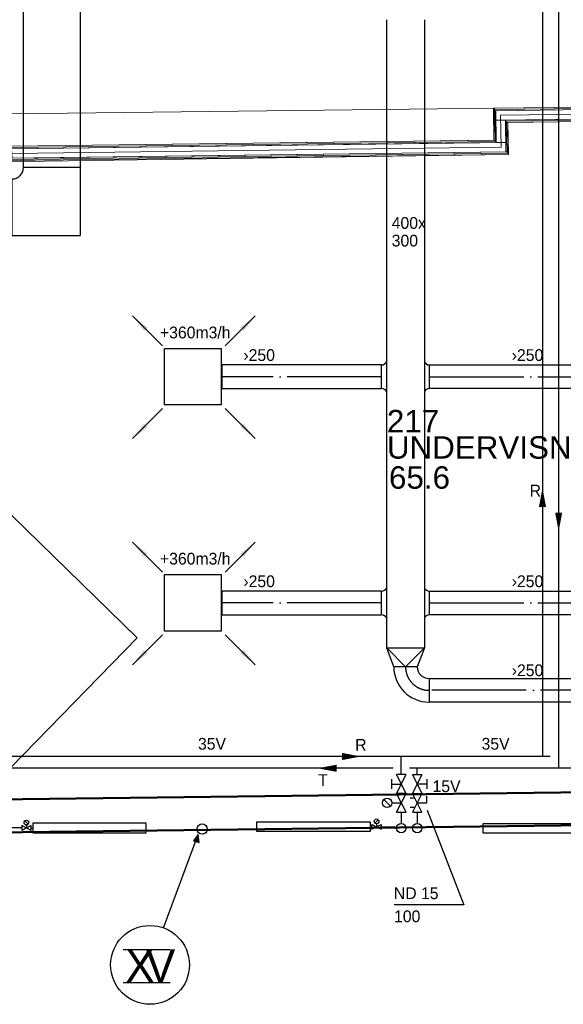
# Model space of a CAD drawing. Header units: millimetres. Extents: x 0 to 83478, y 0 to 53008.
# Tile 46 of 83: x 32069 to 37834, y 4804 to 15252. Entities that reach past the tile are written whole.
import ezdxf
from ezdxf.enums import TextEntityAlignment as Align

# ---------------------------------------------------------------- set-up
doc = ezdxf.new("R2010")
doc.units = ezdxf.units.MM
doc.header["$LTSCALE"] = 50
doc.header["$MEASUREMENT"] = 0
doc.header["$PDMODE"] = 1
doc.linetypes.add('2V-CENT', pattern=[23, 20, -1.5, 0, -1.5])
doc.linetypes.add('V-V', pattern=[2, 1, 1])
doc.layers.get('0').update_dxf_attribs({"linetype": 'CONTINUOUS'})
for name, color, linetype in [('20602A200D001$0$832 Rominfo', 7, 'CONTINUOUS'), ('V060-', 3, 'CONTINUOUS'), ('V061-', 1, 'CONTINUOUS'), ('V070-', 3, 'CONTINUOUS'), ('V071-', 1, 'CONTINUOUS'), ('V090-', 2, 'CONTINUOUS'), ('V091', 1, 'CONTINUOUS'), ('V100-', 6, 'CONTINUOUS'), ('V101', 1, 'CONTINUOUS'), ('V101-', 1, 'CONTINUOUS')]:
    doc.layers.add(name, color=color, linetype=linetype)
for name, color, linetype, lineweight in [('20602A200D001$0$A-DOOR', 31, 'CONTINUOUS', 13), ('20602A200D001$0$A-GENM', 13, 'CONTINUOUS', 9), ('20602A200D001$0$A-WALL', 7, 'CONTINUOUS', 13)]:
    doc.layers.add(name, color=color, linetype=linetype, lineweight=lineweight)
doc.styles.add('20602A200D001$0$Arial', font='arial.ttf', dxfattribs={"height": 238.125})
doc.styles.add('FISO', font='fiso')
doc.styles.add('ISO', font='ISO')
doc.styles.add('SIMPLEX', font='SIMPLEX')

# ---------------------------------------------------------------- blocks, each defined once
blk = doc.blocks.new('VUN')
at = {"color": 0}
blk.add_circle((0, 0), 0.5, dxfattribs=at)
blk = doc.blocks.new('KRBOJ90_P', base_point=(16233.5, 22600))
at = {"color": 0, "linetype": 'ByBlock'}
for p, q in [((16234, 22600.7), (16233, 22600.7)), ((16234, 22600.7), (16234, 22599.5)), ((16232.8, 22599.5), (16232.8, 22600.5)), ((16232.8, 22599.5), (16234, 22599.5))]:
    blk.add_line(p, q, dxfattribs=at)
blk.add_arc((16232.8, 22600.7), 0.2, 270, 360, dxfattribs=at)
blk = doc.blocks.new('2RBOJ90_P', base_point=(16233.5, 22600))
for p in [(16233.5, 22600.7), (16232.8, 22600)]:
    blk.add_point(p)
at = {"color": 0, "linetype": 'ByBlock'}
blk.add_blockref('KRBOJ90_P', (16233.5, 22600), dxfattribs=at)
at = {"style": 'ISO', "flags": 3}
blk.add_attdef('0', (16233.5, 22600), '', height=1, dxfattribs=at)
blk = doc.blocks.new('V420', base_point=(455, 404.5))
blk.add_line((455, 404.5), (464, 404.5))
blk.add_solid([(455, 404.5), (459, 405), (459, 404)])
blk = doc.blocks.new('V421', base_point=(455.5, 404.5))
at = {"rotation": 180}
blk.add_blockref('V420', (464.5, 404.5), dxfattribs=at)
blk = doc.blocks.new('TAK_P', base_point=(16247.5, 22586.5))
for p, q in [((16248, 22587), (16247, 22587)), ((16247, 22587), (16247, 22586)), ((16248, 22586), (16248, 22587)), ((16247, 22586), (16248, 22586))]:
    blk.add_line(p, q)
blk = doc.blocks.new('C3A', base_point=(16246, 22590.5))
at = {"color": 0, "linetype": 'ByBlock'}
blk.add_line((16247, 22590.5), (16246, 22590.5), dxfattribs=at)
blk = doc.blocks.new('K3A', base_point=(16246, 22590.5))
at = {"color": 0, "linetype": 'ByBlock'}
for p, q in [((16246, 22591), (16247, 22591)), ((16247, 22591), (16247, 22590)), ((16247, 22590), (16246, 22590))]:
    blk.add_line(p, q, dxfattribs=at)
blk = doc.blocks.new('33A', base_point=(16246, 22590.5))
blk.add_point((16247, 22590.5))
at = {"color": 0, "linetype": 'ByBlock'}
blk.add_blockref('K3A', (16246, 22590.5), dxfattribs=at)
at = {"color": 1, "linetype": '2V-CENT'}
blk.add_blockref('C3A', (16246, 22590.5), dxfattribs=at)
at = {"style": 'SIMPLEX', "flags": 3}
blk.add_attdef('0', (16246, 22590.5), '', height=1, dxfattribs=at)
blk = doc.blocks.new('KRODIMF_400X250X200')
at = {"color": 0, "linetype": 'ByBlock'}
for p, q in [((-100, -200), (-100, 200)), ((-100, 200), (100, 125)), ((100, 125), (100, -125)), ((100, -125), (-100, -200))]:
    blk.add_line(p, q, dxfattribs=at)
at = {"color": 1, "linetype": 'Continuous'}
for p in [(-100, 200), (-100, -200)]:
    blk.add_line(p, (100, 0), dxfattribs=at)
blk = doc.blocks.new('2RODIMF_400X250X200')
for p in [(-100, 0), (100, 0)]:
    blk.add_point(p)
at = {"color": 0, "linetype": 'ByBlock'}
blk.add_blockref('KRODIMF_400X250X200', (0, 0), dxfattribs=at)
at = {"style": 'FISO', "flags": 3}
blk.add_attdef('0', (0, 0), '', height=1, dxfattribs=at)
blk = doc.blocks.new('CBOJ90_PB', base_point=(86107, 31352))
at = {"color": 0, "linetype": 'ByBlock'}
blk.add_arc((86106, 31353), 1, 270, 360, dxfattribs=at)
blk = doc.blocks.new('KBOJ90_PB', base_point=(86107, 31352))
at = {"color": 0, "linetype": 'ByBlock'}
for p, q in [((86106.5, 31353), (86107.5, 31353)), ((86106, 31352.5), (86106, 31351.5))]:
    blk.add_line(p, q, dxfattribs=at)
for radius in [1.5, 0.5]:
    blk.add_arc((86106, 31353), radius, 270, 360, dxfattribs=at)
blk = doc.blocks.new('3BOJ90_PB', base_point=(86107, 31352))
for p in [(86107, 31353), (86106, 31352)]:
    blk.add_point(p)
at = {"color": 1, "linetype": '2V-CENT'}
blk.add_blockref('CBOJ90_PB', (86107, 31352), dxfattribs=at)
at = {"color": 0, "linetype": 'ByBlock'}
blk.add_blockref('KBOJ90_PB', (86107, 31352), dxfattribs=at)
at = {"style": 'ISO', "flags": 3}
blk.add_attdef('0', (86107, 31352), '', height=1, dxfattribs=at)
blk = doc.blocks.new('20602A200D001$0$IV05_40dB 233750 - IV05_40dB 2-299790-P02')
at = {"layer": '20602A200D001$0$A-WALL'}
blk.add_line((47549, 11561), (52738, 11626), dxfattribs=at)
blk = doc.blocks.new('20602A200D001$0$IV05_40dB 233750 - IV05_40dB-299783-P02')
at = {"layer": '20602A200D001$0$A-WALL'}
for p, q in [((52674, 11701), (47546, 11637)), ((47546, 11624), (52674, 11688)), ((47546, 11624), (52674, 11688)), ((52674, 11688), (47546, 11624)), ((47546, 11624), (52687, 11688)), ((52687, 11688), (47546, 11624)), ((52687, 11688), (47546, 11624)), ((47546, 11637), (47546, 11624)), ((47546, 11637), (47546, 11624)), ((47546, 11624), (47546, 11637)), ((47547, 11611), (47546, 11624)), ((47546, 11624), (47547, 11611)), ((47546, 11624), (47547, 11611)), ((47547, 11611), (52787, 11677)), ((52787, 11677), (47547, 11611)), ((52787, 11677), (47547, 11611)), ((47547, 11611), (52687, 11675)), ((47547, 11611), (52687, 11675)), ((52687, 11675), (47547, 11611)), ((47552, 11511), (47547, 11611)), ((47547, 11611), (47552, 11511)), ((47547, 11611), (47552, 11511)), ((52674, 11701), (52661, 11701)), ((52661, 11701), (52674, 11701)), ((52674, 11688), (52674, 11701)), ((52674, 11688), (52674, 11701)), ((52674, 11701), (52674, 11688)), ((52687, 11688), (52687, 11675)), ((52687, 11675), (52687, 11688)), ((52687, 11675), (52687, 11688)), ((52787, 11677), (52788, 11577)), ((52787, 11677), (52788, 11577)), ((52787, 11677), (52788, 11577)), ((47502, 11510), (52801, 11577)), ((52801, 11577), (47502, 11510)), ((52801, 11577), (47502, 11510)), ((47503, 11497), (47502, 11510)), ((47502, 11510), (47503, 11497)), ((47502, 11510), (47503, 11497)), ((47503, 11497), (52801, 11564)), ((47503, 11497), (52801, 11564)), ((52801, 11564), (47503, 11497)), ((47503, 11497), (52814, 11564)), ((52814, 11564), (47503, 11497)), ((52814, 11564), (47503, 11497)), ((47503, 11484), (52815, 11551)), ((47503, 11484), (52815, 11551)), ((52815, 11551), (47503, 11484)), ((47503, 11484), (47503, 11497)), ((47503, 11497), (47503, 11484)), ((47503, 11497), (47503, 11484)), ((47552, 11511), (52788, 11577)), ((47552, 11511), (52788, 11577)), ((52788, 11577), (47552, 11511)), ((52801, 11564), (52801, 11577)), ((52801, 11564), (52801, 11577)), ((52801, 11577), (52801, 11564)), ((52815, 11551), (52814, 11564))]:
    blk.add_line(p, q, dxfattribs=at)
blk = doc.blocks.new('20602A200D001$0$IV05_40dB 233750 - IV05_40dB 233750-299787-P02')
for name in ['20602A200D001$0$IV05_40dB 233750 - IV05_40dB-299783-P02', '20602A200D001$0$IV05_40dB 233750 - IV05_40dB 2-299790-P02']:
    blk.add_blockref(name, (0, 0))
blk = doc.blocks.new('20602A200D001$0$IV05_40dB 321029 - IV05_40dB 2-302690-P02')
at = {"layer": '20602A200D001$0$A-WALL'}
blk.add_line((52733, 11965), (56296, 12009), dxfattribs=at)
blk = doc.blocks.new('20602A200D001$0$IV05_40dB 321029 - IV05_40dB-302683-P02')
at = {"layer": '20602A200D001$0$A-WALL'}
for p, q in [((56296, 12085), (52656, 12040)), ((52668, 12040), (52656, 12040)), ((52656, 12040), (52668, 12040)), ((52657, 12027), (52656, 12040)), ((52656, 12040), (52657, 12027)), ((52656, 12040), (52657, 12027)), ((52657, 12027), (56296, 12072)), ((52667, 12027), (52657, 12027)), ((52657, 12027), (52667, 12027)), ((56296, 12072), (52667, 12027)), ((52667, 12027), (56296, 12072)), ((52668, 12040), (52667, 12027)), ((52667, 12027), (52668, 12040)), ((56296, 12085), (52668, 12040)), ((52668, 12040), (56296, 12085)), ((52670, 12027), (56296, 12072)), ((56296, 12072), (52670, 12027)), ((56296, 12072), (52670, 12027)), ((56296, 12059), (52670, 12014)), ((52670, 12014), (56296, 12059)), ((52670, 12014), (56296, 12059)), ((52670, 12014), (52670, 12027)), ((52670, 12027), (52670, 12014)), ((52670, 12027), (52670, 12014)), ((52683, 12014), (56296, 12059)), ((56296, 12059), (52683, 12014)), ((56296, 12059), (52683, 12014)), ((56296, 12072), (56296, 12085)), ((56296, 12072), (56296, 12085)), ((56296, 12085), (56296, 12072)), ((56296, 12072), (56296, 12059)), ((56296, 12059), (56296, 12072)), ((56296, 12059), (56296, 12072)), ((56296, 12059), (56296, 12027)), ((56296, 11959), (56296, 12059)), ((56296, 12027), (56296, 12059)), ((52684, 11914), (52683, 12014)), ((52683, 12014), (52684, 11914)), ((52683, 12014), (52684, 11914)), ((56296, 11959), (52684, 11914)), ((52684, 11914), (56296, 11959)), ((52684, 11914), (56296, 11959)), ((52784, 11915), (56296, 11959)), ((56296, 11959), (52784, 11915)), ((56296, 11959), (52784, 11915)), ((56296, 11946), (52784, 11902)), ((52784, 11902), (56296, 11946)), ((52784, 11902), (56296, 11946)), ((52784, 11902), (52784, 11915)), ((52784, 11915), (52784, 11902)), ((52784, 11915), (52784, 11902)), ((52797, 11902), (56296, 11946)), ((56296, 11946), (52797, 11902)), ((56296, 11946), (52797, 11902)), ((52797, 11889), (56296, 11933)), ((56296, 11946), (56296, 11959)), ((56296, 11933), (56296, 11946)), ((52797, 11902), (52797, 11889)), ((52797, 11902), (52797, 11889)), ((52797, 11889), (52797, 11902)), ((52797, 11889), (52810, 11889)), ((52810, 11889), (52797, 11889))]:
    blk.add_line(p, q, dxfattribs=at)
blk = doc.blocks.new('20602A200D001$0$IV05_40dB 321029 - IV05_40dB 321029-302687-P02')
for name in ['20602A200D001$0$IV05_40dB 321029 - IV05_40dB-302683-P02', '20602A200D001$0$IV05_40dB 321029 - IV05_40dB 2-302690-P02']:
    blk.add_blockref(name, (0, 0))
blk = doc.blocks.new('20602A200D001$0$IV05_40dB 322073 - IV05_40dB 2-302708-P02')
at = {"layer": '20602A200D001$0$A-WALL'}
blk.add_line((52738, 11626), (52733, 11965), dxfattribs=at)
blk = doc.blocks.new('20602A200D001$0$IV05_40dB 322073 - IV05_40dB-302701-P02')
at = {"layer": '20602A200D001$0$A-WALL'}
for p, q in [((52667, 12027), (52657, 12027)), ((52670, 12027), (52657, 12027)), ((52657, 12027), (52667, 12027)), ((52661, 11701), (52657, 12027)), ((52657, 12027), (52661, 11701)), ((52657, 12027), (52661, 11701)), ((52667, 12027), (52661, 11701)), ((52661, 11701), (52667, 12027)), ((52670, 12027), (52667, 12027)), ((52667, 12027), (52670, 12027)), ((52674, 11701), (52670, 12027)), ((52674, 11701), (52670, 12027)), ((52670, 12027), (52674, 11701)), ((52670, 12014), (52683, 12014)), ((52674, 11688), (52670, 12014)), ((52683, 12014), (52670, 12014)), ((52683, 12014), (52670, 12014)), ((52670, 12014), (52674, 11688)), ((52670, 12014), (52674, 11688)), ((52683, 12014), (52687, 11688)), ((52687, 11688), (52683, 12014)), ((52687, 11688), (52683, 12014)), ((52684, 11914), (52784, 11915)), ((52784, 11915), (52684, 11914)), ((52784, 11915), (52684, 11914)), ((52687, 11675), (52684, 11914)), ((52684, 11914), (52687, 11675)), ((52684, 11914), (52687, 11675)), ((52784, 11915), (52787, 11677)), ((52787, 11677), (52784, 11915)), ((52787, 11677), (52784, 11915)), ((52784, 11902), (52797, 11902)), ((52788, 11577), (52784, 11902)), ((52797, 11902), (52784, 11902)), ((52797, 11902), (52784, 11902)), ((52784, 11902), (52788, 11577)), ((52784, 11902), (52788, 11577)), ((52797, 11902), (52801, 11577)), ((52797, 11902), (52801, 11577)), ((52797, 11902), (52801, 11577)), ((52797, 11889), (52810, 11889)), ((52801, 11564), (52797, 11889)), ((52810, 11889), (52797, 11889)), ((52810, 11889), (52797, 11889)), ((52797, 11889), (52801, 11564)), ((52797, 11889), (52801, 11564)), ((52810, 11889), (52814, 11564)), ((52674, 11701), (52661, 11701)), ((52661, 11701), (52674, 11701)), ((52661, 11701), (52674, 11701)), ((52687, 11688), (52674, 11688)), ((52674, 11688), (52687, 11688)), ((52674, 11688), (52687, 11688)), ((52787, 11677), (52687, 11675)), ((52687, 11675), (52787, 11677)), ((52687, 11675), (52787, 11677)), ((52788, 11577), (52801, 11577)), ((52788, 11577), (52801, 11577)), ((52801, 11577), (52788, 11577)), ((52801, 11564), (52814, 11564)), ((52801, 11564), (52814, 11564)), ((52814, 11564), (52801, 11564))]:
    blk.add_line(p, q, dxfattribs=at)
blk = doc.blocks.new('20602A200D001$0$IV05_40dB 322073 - IV05_40dB 322073-302705-P02')
for name in ['20602A200D001$0$IV05_40dB 322073 - IV05_40dB-302701-P02', '20602A200D001$0$IV05_40dB 322073 - IV05_40dB 2-302708-P02']:
    blk.add_blockref(name, (0, 0))
blk = doc.blocks.new('20602A200D001$0$VT- 360529 - VT--303638-P02')
at = {"layer": '20602A200D001$0$A-WALL', "lineweight": 50}
for p, q in [((57205, 4830), (32674, 4517)), ((32679, 4167), (57209, 4480))]:
    blk.add_line(p, q, dxfattribs=at)
blk = doc.blocks.new('20602A200D001$0$VT- 360529 - VT- 360529-303642-P02')
blk.add_blockref('20602A200D001$0$VT- 360529 - VT--303638-P02', (0, 0))
blk = doc.blocks.new('20602A200D001$0$Teppe 515792 - Teppe 515792-319878-P02')
at = {"layer": '20602A200D001$0$A-GENM'}
for p, q in [((52668, 12040), (47536, 11981)), ((52661, 11701), (52668, 12040)), ((47536, 11981), (47546, 11637)), ((47546, 11637), (52661, 11701))]:
    blk.add_line(p, q, dxfattribs=at)
blk = doc.blocks.new('20602A200D001$0$Teppe 516037 - Teppe-319888-P02')
at = {"layer": '20602A200D001$0$A-GENM'}
for p, q in [((56296, 11933), (52810, 11889)), ((52810, 11889), (56296, 11933)), ((52810, 11889), (52815, 11551)), ((52815, 11551), (52810, 11889)), ((56297, 11620), (56297, 11679)), ((56297, 11679), (56297, 11620)), ((56297, 11594), (56297, 11620)), ((56297, 11620), (56297, 11620)), ((56297, 11620), (56297, 11594)), ((56297, 11620), (56297, 11620)), ((56935, 11602), (56297, 11594)), ((56297, 11594), (56935, 11602)), ((56955, 9495), (56935, 11602)), ((56935, 11602), (56955, 9495)), ((52815, 11551), (47201, 11470)), ((47201, 11470), (52815, 11551)), ((47201, 11470), (47287, 4710)), ((47287, 4710), (47201, 11470)), ((56206, 6947), (56206, 9495)), ((56206, 9495), (56955, 9495)), ((56206, 9495), (56206, 6947)), ((56955, 9495), (56206, 9495)), ((56965, 6953), (56206, 6947)), ((56206, 6947), (56965, 6953)), ((56979, 4827), (56965, 6953)), ((56965, 6953), (56979, 4827))]:
    blk.add_line(p, q, dxfattribs=at)
blk = doc.blocks.new('20602A200D001$0$Teppe 516037 - Teppe 516037-319892-P02')
blk.add_blockref('20602A200D001$0$Teppe 516037 - Teppe-319888-P02', (0, 0))
blk = doc.blocks.new('20602A200D001$0$DOOR 66 - DOOR 66-402528-P02')
at = {"layer": '20602A200D001$0$A-DOOR'}
for p, q in [((47168, 8089), (48880, 6421)), ((48880, 6421), (47211, 4709))]:
    blk.add_line(p, q, dxfattribs=at)
blk = doc.blocks.new('20602A200D001')
at = {"layer": '20602A200D001$0$A-DOOR'}
blk.add_blockref('20602A200D001$0$DOOR 66 - DOOR 66-402528-P02', (0, 0), dxfattribs=at)
at = {"layer": '20602A200D001$0$A-GENM'}
for name in ['20602A200D001$0$Teppe 515792 - Teppe 515792-319878-P02', '20602A200D001$0$Teppe 516037 - Teppe 516037-319892-P02']:
    blk.add_blockref(name, (0, 0), dxfattribs=at)
at = {"layer": '20602A200D001$0$A-WALL'}
for name in ['20602A200D001$0$IV05_40dB 321029 - IV05_40dB 321029-302687-P02', '20602A200D001$0$IV05_40dB 322073 - IV05_40dB 322073-302705-P02', '20602A200D001$0$IV05_40dB 233750 - IV05_40dB 233750-299787-P02', '20602A200D001$0$VT- 360529 - VT- 360529-303642-P02']:
    blk.add_blockref(name, (0, 0), dxfattribs=at)
at = {"layer": '20602A200D001$0$832 Rominfo', "linetype": 'Continuous', "style": '20602A200D001$0$Arial'}
for s, height, p in [('217', 238.1, (51527, 8601)), ('UNDERVISNING', 238.12, (51527, 8322)), ('65.6', 238.1, (51549, 8003))]:
    blk.add_text(s, height=height, dxfattribs=at).set_placement(p)

msp = doc.modelspace()

# ---------------------------------------------------------------- linework, layer by layer
at = {"layer": 'V060-', "linetype": 'Continuous'}
for p, q in [((32109.37, 13682.52), (32109.37, 19044)), ((32709.37, 19044), (32709.37, 13682.52)), ((35961, 8586.27), (35961, 15252)), ((36361, 15252), (36361, 8586.27)), ((35907.1, 11588), (34215, 11588)), ((36414.9, 11588), (38395, 11588)), ((34215, 11338), (35907.1, 11338)), ((38395, 11338), (36414.9, 11338)), ((35907.1, 9188), (34215, 9188)), ((36414.9, 9188), (38395, 9188)), ((34215, 8938), (35907.1, 8938)), ((38395, 8938), (36414.9, 8938)), ((36411, 8261), (43191.99, 8261)), ((43191.99, 8011), (36411, 8011))]:
    msp.add_line(p, q, dxfattribs=at)
at = {"layer": 'V060-'}
for p, q in [((35907.1, 11338), (35907.1, 11588)), ((36414.9, 11338), (36414.9, 11588)), ((35907.1, 8938), (35907.1, 9188)), ((36414.9, 8938), (36414.9, 9188))]:
    msp.add_line(p, q, dxfattribs=at)
at = {"layer": 'V060-', "color": 1, "linetype": '2V-CENT'}
for p, q in [((35907.1, 11463), (34215, 11463)), ((36414.9, 11463), (38395, 11463)), ((35907.1, 9063), (34215, 9063)), ((36414.9, 9063), (38395, 9063)), ((43191.99, 8136), (36411, 8136))]:
    msp.add_line(p, q, dxfattribs=at)
at = {"layer": 'V060-'}
for centre, start, end in [((35904.5, 11647.81), 272.489869, 337.481338), ((36417.5, 11647.81), 202.518662, 267.510131), ((35904.5, 11278.19), 22.518662, 87.510131), ((36417.5, 11278.19), 92.489869, 157.481338), ((35904.5, 9247.81), 272.489869, 337.481338), ((36417.5, 9247.81), 202.518662, 267.510131), ((35904.5, 8878.19), 22.518662, 87.510131), ((36417.5, 8878.19), 92.489869, 157.481338)]:
    msp.add_arc(centre, 59.87, start, end, dxfattribs=at)
at = {"layer": 'V091'}
for p, q in [((33595.07, 5614.91), (33961.24, 6606.72)), ((33961.24, 6606.72), (33912.31, 6538.19)), ((33971.03, 6521.87), (33961.24, 6606.72)), ((33912.31, 6538.19), (33971.03, 6521.87))]:
    msp.add_line(p, q, dxfattribs=at)
at = {"layer": 'V091', "color": 3}
for p, q in [((33166.27, 5386.91), (33664.86, 5386.91)), ((33166.27, 5036.47), (33664.86, 5036.47))]:
    msp.add_line(p, q, dxfattribs=at)
at = {"layer": 'V091', "color": 1}
msp.add_circle((33451.33, 5222.39), 418.02, dxfattribs=at)
at = {"layer": 'V091'}
msp.add_solid([(33912.31, 6538.19), (33971.03, 6521.87), (33961.24, 6606.72)], dxfattribs=at)
at = {"layer": 'V100-', "linetype": 'V-V'}
for p, q in [((37613.43, 17423.4), (37613.43, 7433.94)), ((37782.73, 17424.46), (37782.73, 7308.81)), ((37695.23, 7433.94), (14516.11, 7433.94)), ((36116.11, 7241.63), (36116.11, 7433.94)), ((36028.61, 7308.81), (31403.61, 7308.81)), ((38428.61, 7308.81), (36203.61, 7308.81)), ((36285.41, 7241.63), (36285.41, 7308.81)), ((36116.11, 6841.63), (36116.11, 6723.86)), ((36285.41, 6841.63), (36285.41, 6723.86)), ((35803.52, 6688.9), (35785.75, 6688.9)), ((35903.52, 6688.9), (36054.58, 6688.9)), ((32090.97, 6675.32), (31550.74, 6675.32)), ((32190.97, 6675.32), (32208.74, 6675.32))]:
    msp.add_line(p, q, dxfattribs=at)
at = {"layer": 'V100-', "color": 1}
for p, q in [((36166.11, 7241.63), (36066.11, 7241.63)), ((36166.11, 7041.63), (36066.11, 7241.63)), ((36066.11, 7041.63), (36166.11, 7241.63)), ((36235.41, 7241.63), (36335.41, 7041.63)), ((36335.41, 7241.63), (36235.41, 7041.63)), ((36235.41, 7241.63), (36335.41, 7241.63)), ((36016.11, 7091.63), (36016.11, 7191.63)), ((36016.11, 7141.63), (36116.11, 7141.63)), ((36385.41, 7141.63), (36285.41, 7141.63)), ((36385.41, 7191.63), (36385.41, 7091.63)), ((36166.11, 6841.63), (36066.11, 7041.63)), ((36066.11, 6841.63), (36166.11, 7041.63)), ((36166.11, 7041.63), (36066.11, 7041.63)), ((36066.11, 7041.63), (36166.11, 7041.63)), ((36335.41, 7041.63), (36235.41, 6841.63)), ((36335.41, 6841.63), (36235.41, 7041.63)), ((36235.41, 7041.63), (36335.41, 7041.63)), ((36235.41, 7041.63), (36335.41, 7041.63)), ((36385.41, 6941.63), (36385.41, 7016.63)), ((36001.47, 6906.28), (35930.76, 6976.99)), ((36016.11, 6941.63), (36116.11, 6941.63)), ((36260.41, 6991.63), (36210.41, 6991.63)), ((36285.41, 6941.63), (36385.41, 6941.63)), ((36066.11, 6841.63), (36166.11, 6841.63)), ((36260.41, 6891.63), (36210.41, 6891.63)), ((36235.41, 6841.63), (36335.41, 6841.63)), ((32090.97, 6700.32), (32090.97, 6650.32)), ((32190.97, 6700.32), (32090.97, 6650.32)), ((32190.97, 6650.32), (32090.97, 6700.32)), ((32158.65, 6714.5), (32123.3, 6749.86)), ((32140.97, 6707.18), (32140.97, 6675.32)), ((32190.97, 6650.32), (32190.97, 6700.32)), ((35803.52, 6663.9), (35903.52, 6713.9)), ((35803.52, 6713.9), (35903.52, 6663.9)), ((35803.52, 6663.9), (35803.52, 6713.9)), ((35835.84, 6728.08), (35871.19, 6763.44)), ((35853.52, 6720.76), (35853.52, 6688.9)), ((35903.52, 6713.9), (35903.52, 6663.9))]:
    msp.add_line(p, q, dxfattribs=at)
at = {"layer": 'V100-'}
for points in [[(37613.43, 10282.46, 0, 75, 0), (37613.43, 10082.46, 75, 75, 0)], [(37784.76, 9822.68, 0, 75, 0), (37784.76, 10022.68, 75, 75, 0)], [(35688.77, 7433.94, 0, 75, 0), (35488.77, 7433.94, 75, 75, 0)], [(35228.99, 7308.81, 0, 75, 0), (35428.99, 7308.81, 75, 75, 0)]]:
    msp.add_lwpolyline(points, format="xyseb", dxfattribs=at)
at = {"layer": 'V100-', "color": 1}
for points in [[(32208.74, 6725.32), (32208.74, 6625.32), (33408.74, 6625.32), (33408.74, 6725.32)], [(35785.75, 6738.9), (35785.75, 6638.9), (34585.75, 6638.9), (34585.75, 6738.9)], [(38185.75, 6722), (38185.75, 6622), (36985.75, 6622), (36985.75, 6722)]]:
    msp.add_lwpolyline(points, close=True, dxfattribs=at)
for centre, radius in [((35966.11, 6941.63), 50), ((32140.97, 6732.18), 25), ((35853.52, 6745.76), 25)]:
    msp.add_circle(centre, radius, dxfattribs=at)
at = {"layer": 'V101-'}
for p, q in [((36391.09, 6863.56), (36777.72, 5860.35)), ((36777.72, 5860.35), (36039.81, 5860.35))]:
    msp.add_line(p, q, dxfattribs=at)

# ---------------------------------------------------------------- block references
at = {"layer": 'V060-'}
msp.add_blockref('20602A200D001', (-15563.7, 2272.18), dxfattribs=at)
at = {"layer": 'V060-', "linetype": 'Continuous', "xscale": 600.0000000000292, "yscale": 600.0000000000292, "zscale": 600.0000000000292}
msp.add_blockref('2RBOJ90_P', (32409.37, 13262.19), dxfattribs=at)
at = {"layer": 'V060-', "linetype": 'Continuous', "rotation": 270}
msp.add_blockref('2RODIMF_400X250X200', (36161, 8486), dxfattribs=at)
at = {"layer": 'V060-', "linetype": 'Continuous', "xscale": 250, "yscale": 250, "zscale": 250, "rotation": 270}
msp.add_blockref('3BOJ90_PB', (36161, 8136), dxfattribs=at)
at = {"layer": 'V070-'}
for name, p, xscale, yscale, zscale, rotation in [('V421', (33583.61, 11790.78), 50, 50, 50, 135), ('V421', (34249.57, 11790.61), 50, 50, 50, 45), ('TAK_P', (33905, 11463.58), -600, 600, 600, 180), ('V421', (33583.44, 11124.82), 50, 50, 50, 225), ('V421', (34249.4, 11124.65), 50, 50, 50, 315), ('V421', (33583.61, 9390.78), 50, 50, 50, 135), ('V421', (34249.57, 9390.61), 50, 50, 50, 45), ('TAK_P', (33905, 9063.58), -600, 600, 600, 180), ('V421', (33583.44, 8724.82), 50, 50, 50, 225), ('V421', (34249.4, 8724.65), 50, 50, 50, 315)]:
    msp.add_blockref(name, p, dxfattribs=dict(at, xscale=xscale, yscale=yscale, zscale=zscale, rotation=rotation))
at = {"layer": 'V070-', "linetype": 'Continuous', "xscale": -10, "yscale": 250, "zscale": 10, "rotation": 180}
for p in [(34205, 11463.58), (34205, 9063.58)]:
    msp.add_blockref('33A', p, dxfattribs=at)
at = {"layer": 'V090-', "color": 1, "xscale": 110, "yscale": 110, "zscale": 110, "rotation": 270}
msp.add_blockref('VUN', (34004.24, 6663.94), dxfattribs=at)
at = {"layer": 'V100-', "color": 1, "xscale": 100, "yscale": 100, "zscale": 100, "rotation": 270}
for p in [(36116.11, 6673.86), (36285.41, 6673.86)]:
    msp.add_blockref('VUN', p, dxfattribs=at)

# ---------------------------------------------------------------- texts
at = {"layer": 'V061-', "color": 1, "style": 'FISO'}
for s, p in [('400x', (36014.39, 13032.86)), ('300', (36014.39, 12845.36)), ('›250', (34441.45, 11630.82)), ('›250', (37287.31, 11630.82)), ('›250', (34441.45, 9230.82)), ('›250', (37287.31, 9230.82)), ('›250', (37287.31, 8286.51))]:
    msp.add_text(s, height=125, dxfattribs=at).set_placement(p)
at = {"layer": 'V071-', "color": 1, "style": 'FISO'}
for p in [(33556.79, 11870.51), (33556.79, 9470.51)]:
    msp.add_text('+360m3/h', height=125, dxfattribs=at).set_placement(p)
at = {"layer": 'V091', "color": 3, "style": 'FISO'}
for s, p in [('X', (33188.53, 5036.93)), ('V', (33407.07, 5036.93))]:
    msp.add_text(s, height=350, dxfattribs=at).set_placement(p)
at = {"layer": 'V101', "color": 1, "style": 'FISO'}
for s, p in [('R', (37476.98, 10192.09)), ('R', (35626.81, 7495.67)), ('T', (35233.87, 7121.26))]:
    msp.add_text(s, height=125, dxfattribs=at).set_placement(p)
at = {"layer": 'V101-', "color": 1, "style": 'FISO'}
for s, p in [('35V', (33959.98, 7506.23)), ('35V', (36967.03, 7506.23)), ('15V', (36447.17, 7056.04))]:
    msp.add_text(s, height=125, dxfattribs=at).set_placement(p)
for s, p in [('ND 15', (36511.05, 5920.35)), ('100', (36318.12, 5675.35))]:
    msp.add_text(s, height=125, dxfattribs=at).set_placement(p, align=Align.RIGHT)

doc.saveas('drawing.dxf')
